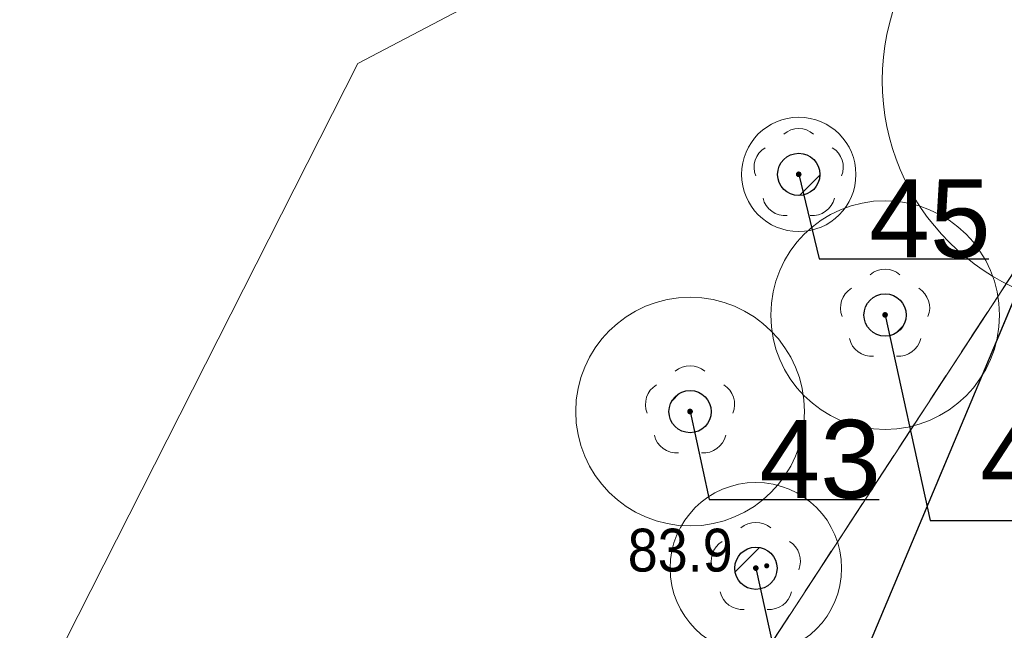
# Model space of a CAD drawing. Header units: metres. Extents: x 6540907 to 6541833, y 5893434 to 5894895.
# Tile 21 of 256: x 6540996 to 6541013, y 5893639 to 5893650. Entities that reach past the tile are written whole.
import ezdxf
from ezdxf import colors
from ezdxf.entities.mleader import LeaderData, LeaderLine
from ezdxf.math import Vec2, Vec3

# ---------------------------------------------------------------- set-up
doc = ezdxf.new("R2010")
doc.units = ezdxf.units.M
doc.header["$MEASUREMENT"] = 0
for name, pattern in [('1.5_0.5', [2, 1.5, -0.5]), ('219-500', [0, 0]), ('egug-500', [1, 0.5, -0.5])]:
    doc.linetypes.add(name, pattern=pattern)
doc.layers.get('0').update_dxf_attribs({"color": 2, "linetype": 'CONTINUOUS', "lineweight": 5})
for name, color, linetype, lineweight in [('218-kontur użytku gruntowego', 251, 'CONTINUOUS', 9), ('219-działka ewidencyjna', 152, 'CONTINUOUS', 18), ('drzewo liściaste', 251, 'CONTINUOUS', 9), ('jezdnia', 251, 'CONTINUOUS', 9), ('krawężnik', 251, 'CONTINUOUS', 9), ('pikieta naturalna', 251, 'CONTINUOUS', 9), ('pikieta naturalna-Atr2', 251, 'CONTINUOUS', 9), ('woda stojąca', 251, 'CONTINUOUS', 9), ('z_i_drzewa_liściste_korony', 66, 'CONTINUOUS', 20), ('z_i_drzewa_opis', 7, 'CONTINUOUS', 25)]:
    doc.layers.add(name, color=color, linetype=linetype, lineweight=lineweight)
doc.styles.add('Opisowy', font='arial.ttf')
doc.styles.get("Standard").update_dxf_attribs({"font": 'Arial', "width": 0.75})

# ---------------------------------------------------------------- blocks, each defined once
blk = doc.blocks.new('PW01')
at = {"linetype": 'Continuous', "lineweight": 13}
h = blk.add_hatch(color=0, dxfattribs=at)
edge = h.paths.add_edge_path()
edge.add_arc((0, 0), 0.045, 0, 360)
blk = doc.blocks.new('OP021')
at = {"linetype": 'Continuous', "lineweight": 13}
h = blk.add_hatch(color=0, dxfattribs=at)
edge = h.paths.add_edge_path()
edge.add_arc((0, 0), 0.05, 0, 360)
at = {"color": 0, "linetype": 'Continuous', "lineweight": 13}
for centre, start, end in [((0, 0.4), 49.272, 130.728), ((-0.38, 0.124), 121.308, 202.548), ((0.38, 0.124), 337.452, 58.692), ((-0.235, -0.324), 193.221, 274.871), ((0.235, -0.324), 265.129, 346.779)]:
    blk.add_arc(centre, 0.4, start, end, dxfattribs=at)
blk = doc.blocks.new('_None')
blk = doc.blocks.new('punkt')
h = blk.add_hatch()
h.set_pattern_fill('ANSI32', color=256, scale=0.2)
h.set_pattern_definition([(45, (-4781848.87, -5644337.08), (-1.34703841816, 1.34703841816), []), (45, (-4781847.972, -5644337.08), (-1.34703841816, 1.34703841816), [])])
edge = h.paths.add_edge_path()
edge.add_arc((0, 0), 0.243, 0, 360)
blk.add_circle((0, 0), 0.243)

msp = doc.modelspace()

# ---------------------------------------------------------------- linework, layer by layer
at = {"layer": '218-kontur użytku gruntowego', "linetype": 'egug-500', "lineweight": 18, "flags": 128}
for points in [[(6541015.38, 5893648.033), (6541000.71, 5893625.563)], [(6541000.71, 5893625.563), (6541015.38, 5893648.033)]]:
    msp.add_lwpolyline(points, dxfattribs=at)
at = {"layer": '219-działka ewidencyjna', "linetype": '219-500', "lineweight": 18, "flags": 128}
msp.add_lwpolyline([(6541018.98, 5893653.543), (6541000.71, 5893625.563)], dxfattribs=at)
at = {"layer": 'jezdnia', "linetype": '1.5_0.5', "lineweight": 18, "flags": 128}
msp.add_lwpolyline([(6540921.23, 5893551.933), (6540924.81, 5893548.553), (6540929.08, 5893553.073), (6540942.44, 5893566.903), (6540948.83, 5893570.673), (6540957.35, 5893575.643), (6540959.24, 5893576.693), (6540967.4, 5893581.433), (6540969.59, 5893582.733), (6540972.14, 5893584.133), (6540973.93, 5893585.133), (6540977.19, 5893587.023), (6540983.03, 5893590.913), (6540987.16, 5893594.463), (6540988.5, 5893595.803), (6540993.97, 5893601.253), (6540998.31, 5893606.163), (6541001.31, 5893610.353), (6541002.44, 5893611.973), (6541003.89, 5893613.983), (6541005.24, 5893615.203), (6541007.68, 5893616.123), (6541010.72, 5893616.493), (6541014.25, 5893615.853), (6541018.77, 5893614.053), (6541020.68, 5893616.033), (6541015.79, 5893620.743), (6541014.35, 5893622.973), (6541014.44, 5893625.493), (6541015.79, 5893627.063), (6541031.2, 5893636.723), (6541029.11, 5893639.573), (6541014.27, 5893631.143), (6541013.09, 5893631.253), (6541012.73, 5893632.283), (6541014.9, 5893639.033), (6541015.56, 5893640.763), (6541016.28, 5893642.473), (6541018.17, 5893645.953), (6541014.81, 5893647.663), (6541010.45, 5893637.273), (6541005.96, 5893626.093), (6541002.87, 5893619.843), (6540997.93, 5893612.263), (6540994.91, 5893608.243), (6540988.4, 5893601.173), (6540982.23, 5893595.403), (6540975.63, 5893590.783), (6540966.12, 5893585.263), (6540958.27, 5893580.933), (6540948.75, 5893575.423), (6540936.8, 5893567.973), (6540932.82, 5893564.933)], close=True, dxfattribs=at)
at = {"layer": 'krawężnik', "linetype": 'Continuous', "lineweight": 25, "flags": 128}
msp.add_lwpolyline([(6541014.81, 5893647.663), (6541010.45, 5893637.273), (6541005.96, 5893626.093), (6541002.87, 5893619.843), (6540997.93, 5893612.263), (6540994.91, 5893608.243), (6540988.4, 5893601.173), (6540982.23, 5893595.403), (6540975.63, 5893590.783), (6540966.12, 5893585.263), (6540958.27, 5893580.933)], dxfattribs=at)
at = {"layer": 'woda stojąca', "linetype": 'Continuous', "lineweight": 18, "flags": 128}
msp.add_lwpolyline([(6540907.06, 5893551.52), (6540908.8, 5893553.343), (6540915.93, 5893559.893), (6540921.96, 5893564.723), (6540933.44, 5893577.593), (6540944.84, 5893585.783), (6540956.32, 5893594.783), (6540968.69, 5893605.193), (6540976.33, 5893611.183), (6540989.91, 5893626.723), (6540994.84, 5893634.553), (6541002.18, 5893649.033), (6541014.56, 5893655.533), (6541020.38, 5893659.203), (6541022.69, 5893664.113), (6541025.77, 5893665.143), (6541033.93, 5893669.823), (6541046.31, 5893678.023), (6541063.19, 5893689.683), (6541068.21, 5893694.263), (6541072.59, 5893699.483), (6541074.57, 5893702.573), (6541086.39, 5893706.053)], dxfattribs=at)
at = {"layer": 'z_i_drzewa_liściste_korony', "linetype": 'Continuous'}
for centre, radius in [((6541015.35, 5893648.733), 4), ((6541009.891, 5893647.091), 1), ((6541011.401, 5893644.631), 2), ((6541007.991, 5893642.941), 2), ((6541009.141, 5893640.201), 1.5)]:
    msp.add_circle(centre, radius, dxfattribs=at)

# ---------------------------------------------------------------- block references
at = {"layer": 'drzewo liściaste', "linetype": 'Continuous', "lineweight": 18}
for p in [(6541009.89, 5893647.093), (6541009.89, 5893647.093), (6541009.89, 5893647.093), (6541011.4, 5893644.633), (6541011.4, 5893644.633), (6541011.4, 5893644.633), (6541007.99, 5893642.943), (6541007.99, 5893642.943), (6541007.99, 5893642.943), (6541009.14, 5893640.203), (6541009.14, 5893640.203), (6541009.14, 5893640.203)]:
    msp.add_blockref('OP021', p, dxfattribs=at)
at = {"layer": 'pikieta naturalna', "linetype": 'Continuous', "lineweight": 13}
msp.add_blockref('PW01', (6541009.33, 5893640.243), dxfattribs=at)
at = {"layer": 'z_i_drzewa_opis', "ltscale": 0.01, "xscale": 1.520278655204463, "yscale": 1.520278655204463, "zscale": 1.520278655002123}
for p in [(6541009.891, 5893647.091), (6541011.401, 5893644.631), (6541007.991, 5893642.941), (6541009.141, 5893640.201)]:
    msp.add_blockref('punkt', p, dxfattribs=at)

# ---------------------------------------------------------------- texts
at = {"layer": 'pikieta naturalna-Atr2', "width": 0.9}
msp.add_text('83.9', height=0.75, dxfattribs=at).set_placement((6541006.9, 5893640.143))

# ---------------------------------------------------------------- leaders
at = {"layer": 'z_i_drzewa_opis'}
ml = msp.add_multileader_mtext('Standard', dxfattribs=at)
ml.set_content('46', color=256, style='Opisowy')
ml.set_leader_properties()
ml.set_arrow_properties(name='NONE')
ml.build(insert=Vec2(0, 0))
ml.multileader.update_dxf_attribs({"has_dogleg": 0, "text_left_attachment_type": 6, "text_right_attachment_type": 5, "text_top_attachment_type": 0, "text_bottom_attachment_type": 0, "dogleg_length": 1.914, "arrow_head_size": 7.005})
ctx = ml.context
ctx.base_point, ctx.char_height, ctx.arrow_head_size, ctx.landing_gap_size, ctx.plane_origin = Vec3(6541015.763, 5893646.975), 1.3683, 7.005, 0.876, Vec3(6541008.768, 5893640.754)
ctx.left_attachment, ctx.right_attachment, ctx.attachment_type = 6, 5, 2
notes = []
notes.append((ctx, [(1, (1, 1, 0), (6541012.723, 5893646.975), (1, 0), 3.041, [(0, [(6541015.351, 5893648.731), (6541015.763, 5893646.975), (6541015.763, 5893646.975), (6541015.763, 5893646.975), (6541015.763, 5893646.975), (6541015.763, 5893646.975), (6541015.763, 5893646.975), (6541015.763, 5893646.975), (6541015.763, 5893646.975), (6541015.763, 5893646.975), (6541015.763, 5893646.975), (6541015.763, 5893646.975), (6541015.763, 5893646.975), (6541015.763, 5893646.975), (6541015.763, 5893646.975), (6541015.763, 5893646.975), (6541015.763, 5893646.975), (6541015.763, 5893646.975), (6541015.763, 5893646.975), (6541015.763, 5893646.975), (6541015.763, 5893646.975), (6541015.763, 5893646.975), (6541015.763, 5893646.975), (6541015.763, 5893646.975), (6541015.763, 5893646.975), (6541015.763, 5893646.975), (6541015.763, 5893646.975), (6541015.763, 5893646.975), (6541015.763, 5893646.975), (6541015.763, 5893646.975), (6541015.763, 5893646.975), (6541015.763, 5893646.975), (6541015.763, 5893646.975), (6541015.763, 5893646.975), (6541015.763, 5893646.975), (6541015.763, 5893646.975), (6541015.763, 5893646.975), (6541015.763, 5893646.975), (6541015.763, 5893646.975), (6541015.763, 5893646.975), (6541015.763, 5893646.975), (6541015.763, 5893646.975), (6541015.763, 5893646.975), (6541015.763, 5893646.975), (6541015.763, 5893646.975), (6541015.763, 5893646.975), (6541015.763, 5893646.975), (6541015.763, 5893646.975), (6541015.763, 5893646.975), (6541015.763, 5893646.975), (6541015.763, 5893646.975), (6541015.763, 5893646.975), (6541015.763, 5893646.975), (6541015.763, 5893646.975), (6541015.763, 5893646.975), (6541015.763, 5893646.975), (6541015.763, 5893646.975), (6541015.763, 5893646.975), (6541015.763, 5893646.975), (6541015.763, 5893646.975), (6541015.763, 5893646.975), (6541015.763, 5893646.975), (6541015.763, 5893646.975), (6541015.763, 5893646.975), (6541015.763, 5893646.975), (6541015.763, 5893646.975), (6541015.763, 5893646.975), (6541015.763, 5893646.975), (6541015.763, 5893646.975), (6541015.763, 5893646.975), (6541015.763, 5893646.975), (6541015.763, 5893646.975), (6541015.763, 5893646.975), (6541015.763, 5893646.975), (6541015.763, 5893646.975), (6541015.763, 5893646.975), (6541015.763, 5893646.975), (6541015.763, 5893646.975), (6541015.763, 5893646.975), (6541015.763, 5893646.975), (6541015.763, 5893646.975), (6541015.763, 5893646.975), (6541015.763, 5893646.975), (6541015.763, 5893646.975), (6541015.763, 5893646.975), (6541015.763, 5893646.975), (6541015.763, 5893646.975), (6541015.763, 5893646.975), (6541015.763, 5893646.975), (6541015.763, 5893646.975), (6541015.763, 5893646.975), (6541015.763, 5893646.975), (6541015.763, 5893646.975), (6541015.763, 5893646.975), (6541015.763, 5893646.975), (6541015.763, 5893646.975), (6541015.763, 5893646.975), (6541015.763, 5893646.975), (6541015.763, 5893646.975), (6541015.763, 5893646.975), (6541015.763, 5893646.975), (6541015.763, 5893646.975), (6541015.763, 5893646.975), (6541015.763, 5893646.975), (6541015.763, 5893646.975), (6541015.763, 5893646.975), (6541015.763, 5893646.975), (6541015.763, 5893646.975), (6541015.763, 5893646.975), (6541015.763, 5893646.975), (6541015.763, 5893646.975), (6541015.763, 5893646.975), (6541015.763, 5893646.975), (6541015.763, 5893646.975), (6541015.763, 5893646.975), (6541015.763, 5893646.975), (6541015.763, 5893646.975), (6541015.763, 5893646.975), (6541015.763, 5893646.975), (6541015.763, 5893646.975), (6541015.763, 5893646.975), (6541015.763, 5893646.975), (6541015.763, 5893646.975), (6541015.763, 5893646.975), (6541015.763, 5893646.975), (6541015.763, 5893646.975)], 256, [])])]))
ctx.mtext.insert, ctx.mtext.flow_direction = Vec3(6541016.639, 5893648.366), 5
ml = msp.add_multileader_mtext('Standard', dxfattribs=at)
ml.set_content('45', color=256, style='Opisowy')
ml.set_leader_properties()
ml.set_arrow_properties(name='NONE')
ml.build(insert=Vec2(0, 0))
ml.multileader.update_dxf_attribs({"has_dogleg": 0, "text_left_attachment_type": 6, "text_right_attachment_type": 5, "text_top_attachment_type": 0, "text_bottom_attachment_type": 0, "dogleg_length": 1.914, "arrow_head_size": 7.005})
ctx = ml.context
ctx.base_point, ctx.char_height, ctx.arrow_head_size, ctx.landing_gap_size, ctx.plane_origin = Vec3(6541010.245, 5893645.615), 1.3683, 7.005, 0.876, Vec3(6541003.308, 5893639.114)
ctx.left_attachment, ctx.right_attachment, ctx.attachment_type = 6, 5, 2
notes.append((ctx, [(1, (1, 1, 0), (6541007.205, 5893645.615), (1, 0), 3.041, [(0, [(6541009.891, 5893647.091), (6541010.245, 5893645.615), (6541010.245, 5893645.615), (6541010.245, 5893645.615), (6541010.245, 5893645.615), (6541010.245, 5893645.615), (6541010.245, 5893645.615), (6541010.245, 5893645.615), (6541010.245, 5893645.615), (6541010.245, 5893645.615), (6541010.245, 5893645.615), (6541010.245, 5893645.615), (6541010.245, 5893645.615), (6541010.245, 5893645.615), (6541010.245, 5893645.615), (6541010.245, 5893645.615), (6541010.245, 5893645.615), (6541010.245, 5893645.615), (6541010.245, 5893645.615), (6541010.245, 5893645.615), (6541010.245, 5893645.615), (6541010.245, 5893645.615), (6541010.245, 5893645.615), (6541010.245, 5893645.615), (6541010.245, 5893645.615), (6541010.245, 5893645.615), (6541010.245, 5893645.615), (6541010.245, 5893645.615), (6541010.245, 5893645.615), (6541010.245, 5893645.615), (6541010.245, 5893645.615), (6541010.245, 5893645.615), (6541010.245, 5893645.615), (6541010.245, 5893645.615), (6541010.245, 5893645.615), (6541010.245, 5893645.615), (6541010.245, 5893645.615), (6541010.245, 5893645.615), (6541010.245, 5893645.615), (6541010.245, 5893645.615), (6541010.245, 5893645.615), (6541010.245, 5893645.615), (6541010.245, 5893645.615), (6541010.245, 5893645.615), (6541010.245, 5893645.615), (6541010.245, 5893645.615), (6541010.245, 5893645.615), (6541010.245, 5893645.615), (6541010.245, 5893645.615), (6541010.245, 5893645.615), (6541010.245, 5893645.615), (6541010.245, 5893645.615), (6541010.245, 5893645.615), (6541010.245, 5893645.615), (6541010.245, 5893645.615), (6541010.245, 5893645.615), (6541010.245, 5893645.615), (6541010.245, 5893645.615), (6541010.245, 5893645.615), (6541010.245, 5893645.615), (6541010.245, 5893645.615), (6541010.245, 5893645.615), (6541010.245, 5893645.615), (6541010.245, 5893645.615), (6541010.245, 5893645.615), (6541010.245, 5893645.615), (6541010.245, 5893645.615), (6541010.245, 5893645.615), (6541010.245, 5893645.615), (6541010.245, 5893645.615), (6541010.245, 5893645.615), (6541010.245, 5893645.615), (6541010.245, 5893645.615), (6541010.245, 5893645.615), (6541010.245, 5893645.615), (6541010.245, 5893645.615), (6541010.245, 5893645.615), (6541010.245, 5893645.615), (6541010.245, 5893645.615), (6541010.245, 5893645.615), (6541010.245, 5893645.615), (6541010.245, 5893645.615), (6541010.245, 5893645.615), (6541010.245, 5893645.615), (6541010.245, 5893645.615), (6541010.245, 5893645.615), (6541010.245, 5893645.615), (6541010.245, 5893645.615), (6541010.245, 5893645.615), (6541010.245, 5893645.615), (6541010.245, 5893645.615), (6541010.245, 5893645.615), (6541010.245, 5893645.615), (6541010.245, 5893645.615), (6541010.245, 5893645.615), (6541010.245, 5893645.615), (6541010.245, 5893645.615), (6541010.245, 5893645.615), (6541010.245, 5893645.615), (6541010.245, 5893645.615), (6541010.245, 5893645.615), (6541010.245, 5893645.615), (6541010.245, 5893645.615), (6541010.245, 5893645.615), (6541010.245, 5893645.615), (6541010.245, 5893645.615), (6541010.245, 5893645.615), (6541010.245, 5893645.615), (6541010.245, 5893645.615), (6541010.245, 5893645.615), (6541010.245, 5893645.615), (6541010.245, 5893645.615), (6541010.245, 5893645.615), (6541010.245, 5893645.615), (6541010.245, 5893645.615), (6541010.245, 5893645.615), (6541010.245, 5893645.615), (6541010.245, 5893645.615), (6541010.245, 5893645.615), (6541010.245, 5893645.615), (6541010.245, 5893645.615), (6541010.245, 5893645.615), (6541010.245, 5893645.615), (6541010.245, 5893645.615), (6541010.245, 5893645.615), (6541010.245, 5893645.615)], 256, [])])]))
ctx.mtext.insert, ctx.mtext.flow_direction = Vec3(6541011.121, 5893647.007), 5
ml = msp.add_multileader_mtext('Standard', dxfattribs=at)
ml.set_content('44', color=256, style='Opisowy')
ml.set_leader_properties()
ml.set_arrow_properties(name='NONE')
ml.build(insert=Vec2(0, 0))
ml.multileader.update_dxf_attribs({"has_dogleg": 0, "text_left_attachment_type": 6, "text_right_attachment_type": 5, "text_top_attachment_type": 0, "text_bottom_attachment_type": 0, "dogleg_length": 1.914, "arrow_head_size": 7.005})
ctx = ml.context
ctx.base_point, ctx.char_height, ctx.arrow_head_size, ctx.landing_gap_size, ctx.plane_origin = Vec3(6541012.19, 5893641.038), 1.3683, 7.005, 0.876, Vec3(6541004.818, 5893636.654)
ctx.left_attachment, ctx.right_attachment, ctx.attachment_type = 6, 5, 2
notes.append((ctx, [(1, (1, 1, 0), (6541009.149, 5893641.038), (1, 0), 3.041, [(0, [(6541011.401, 5893644.631), (6541012.19, 5893641.038), (6541012.19, 5893641.038), (6541012.19, 5893641.038), (6541012.19, 5893641.038), (6541012.19, 5893641.038), (6541012.19, 5893641.038), (6541012.19, 5893641.038), (6541012.19, 5893641.038), (6541012.19, 5893641.038), (6541012.19, 5893641.038), (6541012.19, 5893641.038), (6541012.19, 5893641.038), (6541012.19, 5893641.038), (6541012.19, 5893641.038), (6541012.19, 5893641.038), (6541012.19, 5893641.038), (6541012.19, 5893641.038), (6541012.19, 5893641.038), (6541012.19, 5893641.038), (6541012.19, 5893641.038), (6541012.19, 5893641.038), (6541012.19, 5893641.038), (6541012.19, 5893641.038), (6541012.19, 5893641.038), (6541012.19, 5893641.038), (6541012.19, 5893641.038), (6541012.19, 5893641.038), (6541012.19, 5893641.038), (6541012.19, 5893641.038), (6541012.19, 5893641.038), (6541012.19, 5893641.038), (6541012.19, 5893641.038), (6541012.19, 5893641.038), (6541012.19, 5893641.038), (6541012.19, 5893641.038), (6541012.19, 5893641.038), (6541012.19, 5893641.038), (6541012.19, 5893641.038), (6541012.19, 5893641.038), (6541012.19, 5893641.038), (6541012.19, 5893641.038), (6541012.19, 5893641.038), (6541012.19, 5893641.038), (6541012.19, 5893641.038), (6541012.19, 5893641.038), (6541012.19, 5893641.038), (6541012.19, 5893641.038), (6541012.19, 5893641.038), (6541012.19, 5893641.038), (6541012.19, 5893641.038), (6541012.19, 5893641.038), (6541012.19, 5893641.038), (6541012.19, 5893641.038), (6541012.19, 5893641.038), (6541012.19, 5893641.038), (6541012.19, 5893641.038), (6541012.19, 5893641.038), (6541012.19, 5893641.038), (6541012.19, 5893641.038), (6541012.19, 5893641.038), (6541012.19, 5893641.038), (6541012.19, 5893641.038), (6541012.19, 5893641.038), (6541012.19, 5893641.038), (6541012.19, 5893641.038), (6541012.19, 5893641.038), (6541012.19, 5893641.038), (6541012.19, 5893641.038), (6541012.19, 5893641.038), (6541012.19, 5893641.038), (6541012.19, 5893641.038), (6541012.19, 5893641.038), (6541012.19, 5893641.038), (6541012.19, 5893641.038), (6541012.19, 5893641.038), (6541012.19, 5893641.038), (6541012.19, 5893641.038), (6541012.19, 5893641.038), (6541012.19, 5893641.038), (6541012.19, 5893641.038), (6541012.19, 5893641.038), (6541012.19, 5893641.038), (6541012.19, 5893641.038), (6541012.19, 5893641.038), (6541012.19, 5893641.038), (6541012.19, 5893641.038), (6541012.19, 5893641.038), (6541012.19, 5893641.038), (6541012.19, 5893641.038), (6541012.19, 5893641.038), (6541012.19, 5893641.038), (6541012.19, 5893641.038), (6541012.19, 5893641.038), (6541012.19, 5893641.038), (6541012.19, 5893641.038), (6541012.19, 5893641.038), (6541012.19, 5893641.038), (6541012.19, 5893641.038), (6541012.19, 5893641.038), (6541012.19, 5893641.038), (6541012.19, 5893641.038), (6541012.19, 5893641.038), (6541012.19, 5893641.038), (6541012.19, 5893641.038), (6541012.19, 5893641.038), (6541012.19, 5893641.038), (6541012.19, 5893641.038), (6541012.19, 5893641.038), (6541012.19, 5893641.038), (6541012.19, 5893641.038), (6541012.19, 5893641.038), (6541012.19, 5893641.038), (6541012.19, 5893641.038), (6541012.19, 5893641.038), (6541012.19, 5893641.038), (6541012.19, 5893641.038), (6541012.19, 5893641.038), (6541012.19, 5893641.038), (6541012.19, 5893641.038), (6541012.19, 5893641.038), (6541012.19, 5893641.038), (6541012.19, 5893641.038), (6541012.19, 5893641.038), (6541012.19, 5893641.038), (6541012.19, 5893641.038)], 256, [])])]))
ctx.mtext.insert, ctx.mtext.flow_direction = Vec3(6541013.065, 5893642.812), 5
ml = msp.add_multileader_mtext('Standard', dxfattribs=at)
ml.set_content('43', color=256, style='Opisowy')
ml.set_leader_properties()
ml.set_arrow_properties(name='NONE')
ml.build(insert=Vec2(0, 0))
ml.multileader.update_dxf_attribs({"has_dogleg": 0, "text_left_attachment_type": 6, "text_right_attachment_type": 5, "text_top_attachment_type": 0, "text_bottom_attachment_type": 0, "dogleg_length": 1.914, "arrow_head_size": 7.005})
ctx = ml.context
ctx.base_point, ctx.char_height, ctx.arrow_head_size, ctx.landing_gap_size, ctx.plane_origin = Vec3(6541008.326, 5893641.404), 1.3683, 7.005, 0.876, Vec3(6541001.408, 5893634.964)
ctx.left_attachment, ctx.right_attachment, ctx.attachment_type = 6, 5, 2
notes.append((ctx, [(1, (1, 1, 0), (6541005.286, 5893641.404), (1, 0), 3.041, [(0, [(6541007.991, 5893642.941), (6541008.326, 5893641.404), (6541008.326, 5893641.404), (6541008.326, 5893641.404), (6541008.326, 5893641.404), (6541008.326, 5893641.404), (6541008.326, 5893641.404), (6541008.326, 5893641.404), (6541008.326, 5893641.404), (6541008.326, 5893641.404), (6541008.326, 5893641.404), (6541008.326, 5893641.404), (6541008.326, 5893641.404), (6541008.326, 5893641.404), (6541008.326, 5893641.404), (6541008.326, 5893641.404), (6541008.326, 5893641.404), (6541008.326, 5893641.404), (6541008.326, 5893641.404), (6541008.326, 5893641.404), (6541008.326, 5893641.404), (6541008.326, 5893641.404), (6541008.326, 5893641.404), (6541008.326, 5893641.404), (6541008.326, 5893641.404), (6541008.326, 5893641.404), (6541008.326, 5893641.404), (6541008.326, 5893641.404), (6541008.326, 5893641.404), (6541008.326, 5893641.404), (6541008.326, 5893641.404), (6541008.326, 5893641.404), (6541008.326, 5893641.404), (6541008.326, 5893641.404), (6541008.326, 5893641.404), (6541008.326, 5893641.404), (6541008.326, 5893641.404), (6541008.326, 5893641.404), (6541008.326, 5893641.404), (6541008.326, 5893641.404), (6541008.326, 5893641.404), (6541008.326, 5893641.404), (6541008.326, 5893641.404), (6541008.326, 5893641.404), (6541008.326, 5893641.404), (6541008.326, 5893641.404), (6541008.326, 5893641.404), (6541008.326, 5893641.404), (6541008.326, 5893641.404), (6541008.326, 5893641.404), (6541008.326, 5893641.404), (6541008.326, 5893641.404), (6541008.326, 5893641.404), (6541008.326, 5893641.404), (6541008.326, 5893641.404), (6541008.326, 5893641.404), (6541008.326, 5893641.404), (6541008.326, 5893641.404), (6541008.326, 5893641.404), (6541008.326, 5893641.404), (6541008.326, 5893641.404), (6541008.326, 5893641.404), (6541008.326, 5893641.404), (6541008.326, 5893641.404), (6541008.326, 5893641.404), (6541008.326, 5893641.404), (6541008.326, 5893641.404), (6541008.326, 5893641.404), (6541008.326, 5893641.404), (6541008.326, 5893641.404), (6541008.326, 5893641.404), (6541008.326, 5893641.404), (6541008.326, 5893641.404), (6541008.326, 5893641.404), (6541008.326, 5893641.404), (6541008.326, 5893641.404), (6541008.326, 5893641.404), (6541008.326, 5893641.404), (6541008.326, 5893641.404), (6541008.326, 5893641.404), (6541008.326, 5893641.404), (6541008.326, 5893641.404), (6541008.326, 5893641.404), (6541008.326, 5893641.404), (6541008.326, 5893641.404), (6541008.326, 5893641.404), (6541008.326, 5893641.404), (6541008.326, 5893641.404), (6541008.326, 5893641.404), (6541008.326, 5893641.404), (6541008.326, 5893641.404), (6541008.326, 5893641.404), (6541008.326, 5893641.404), (6541008.326, 5893641.404), (6541008.326, 5893641.404), (6541008.326, 5893641.404), (6541008.326, 5893641.404), (6541008.326, 5893641.404), (6541008.326, 5893641.404), (6541008.326, 5893641.404), (6541008.326, 5893641.404), (6541008.326, 5893641.404), (6541008.326, 5893641.404), (6541008.326, 5893641.404), (6541008.326, 5893641.404), (6541008.326, 5893641.404), (6541008.326, 5893641.404), (6541008.326, 5893641.404), (6541008.326, 5893641.404), (6541008.326, 5893641.404), (6541008.326, 5893641.404), (6541008.326, 5893641.404), (6541008.326, 5893641.404), (6541008.326, 5893641.404), (6541008.326, 5893641.404), (6541008.326, 5893641.404), (6541008.326, 5893641.404), (6541008.326, 5893641.404), (6541008.326, 5893641.404), (6541008.326, 5893641.404), (6541008.326, 5893641.404), (6541008.326, 5893641.404), (6541008.326, 5893641.404), (6541008.326, 5893641.404), (6541008.326, 5893641.404), (6541008.326, 5893641.404)], 256, [])])]))
ctx.mtext.insert, ctx.mtext.flow_direction = Vec3(6541009.202, 5893642.796), 5
ml = msp.add_multileader_mtext('Standard', dxfattribs=at)
ml.set_content('42', color=256, style='Opisowy')
ml.set_leader_properties()
ml.set_arrow_properties(name='NONE')
ml.build(insert=Vec2(0, 0))
ml.multileader.update_dxf_attribs({"has_dogleg": 0, "text_left_attachment_type": 6, "text_right_attachment_type": 5, "text_top_attachment_type": 0, "text_bottom_attachment_type": 0, "dogleg_length": 1.914, "arrow_head_size": 7.005})
ctx = ml.context
ctx.base_point, ctx.char_height, ctx.arrow_head_size, ctx.landing_gap_size, ctx.plane_origin = Vec3(6541009.93, 5893636.608), 1.3683, 7.005, 0.876, Vec3(6541002.558, 5893632.224)
ctx.left_attachment, ctx.right_attachment, ctx.attachment_type = 6, 5, 2
notes.append((ctx, [(1, (1, 1, 0), (6541006.889, 5893636.608), (1, 0), 3.041, [(0, [(6541009.141, 5893640.201), (6541009.93, 5893636.608), (6541009.93, 5893636.608), (6541009.93, 5893636.608), (6541009.93, 5893636.608), (6541009.93, 5893636.608), (6541009.93, 5893636.608), (6541009.93, 5893636.608), (6541009.93, 5893636.608), (6541009.93, 5893636.608), (6541009.93, 5893636.608), (6541009.93, 5893636.608), (6541009.93, 5893636.608), (6541009.93, 5893636.608), (6541009.93, 5893636.608), (6541009.93, 5893636.608), (6541009.93, 5893636.608), (6541009.93, 5893636.608), (6541009.93, 5893636.608), (6541009.93, 5893636.608), (6541009.93, 5893636.608), (6541009.93, 5893636.608), (6541009.93, 5893636.608), (6541009.93, 5893636.608), (6541009.93, 5893636.608), (6541009.93, 5893636.608), (6541009.93, 5893636.608), (6541009.93, 5893636.608), (6541009.93, 5893636.608), (6541009.93, 5893636.608), (6541009.93, 5893636.608), (6541009.93, 5893636.608), (6541009.93, 5893636.608), (6541009.93, 5893636.608), (6541009.93, 5893636.608), (6541009.93, 5893636.608), (6541009.93, 5893636.608), (6541009.93, 5893636.608), (6541009.93, 5893636.608), (6541009.93, 5893636.608), (6541009.93, 5893636.608), (6541009.93, 5893636.608), (6541009.93, 5893636.608), (6541009.93, 5893636.608), (6541009.93, 5893636.608), (6541009.93, 5893636.608), (6541009.93, 5893636.608), (6541009.93, 5893636.608), (6541009.93, 5893636.608), (6541009.93, 5893636.608), (6541009.93, 5893636.608), (6541009.93, 5893636.608), (6541009.93, 5893636.608), (6541009.93, 5893636.608), (6541009.93, 5893636.608), (6541009.93, 5893636.608), (6541009.93, 5893636.608), (6541009.93, 5893636.608), (6541009.93, 5893636.608), (6541009.93, 5893636.608), (6541009.93, 5893636.608), (6541009.93, 5893636.608), (6541009.93, 5893636.608), (6541009.93, 5893636.608), (6541009.93, 5893636.608), (6541009.93, 5893636.608), (6541009.93, 5893636.608), (6541009.93, 5893636.608), (6541009.93, 5893636.608), (6541009.93, 5893636.608), (6541009.93, 5893636.608), (6541009.93, 5893636.608), (6541009.93, 5893636.608), (6541009.93, 5893636.608), (6541009.93, 5893636.608), (6541009.93, 5893636.608), (6541009.93, 5893636.608), (6541009.93, 5893636.608), (6541009.93, 5893636.608), (6541009.93, 5893636.608), (6541009.93, 5893636.608), (6541009.93, 5893636.608), (6541009.93, 5893636.608), (6541009.93, 5893636.608), (6541009.93, 5893636.608), (6541009.93, 5893636.608), (6541009.93, 5893636.608), (6541009.93, 5893636.608), (6541009.93, 5893636.608), (6541009.93, 5893636.608), (6541009.93, 5893636.608), (6541009.93, 5893636.608), (6541009.93, 5893636.608), (6541009.93, 5893636.608), (6541009.93, 5893636.608), (6541009.93, 5893636.608), (6541009.93, 5893636.608), (6541009.93, 5893636.608), (6541009.93, 5893636.608), (6541009.93, 5893636.608), (6541009.93, 5893636.608), (6541009.93, 5893636.608), (6541009.93, 5893636.608), (6541009.93, 5893636.608), (6541009.93, 5893636.608), (6541009.93, 5893636.608), (6541009.93, 5893636.608), (6541009.93, 5893636.608), (6541009.93, 5893636.608), (6541009.93, 5893636.608), (6541009.93, 5893636.608), (6541009.93, 5893636.608), (6541009.93, 5893636.608), (6541009.93, 5893636.608), (6541009.93, 5893636.608), (6541009.93, 5893636.608), (6541009.93, 5893636.608), (6541009.93, 5893636.608), (6541009.93, 5893636.608), (6541009.93, 5893636.608), (6541009.93, 5893636.608), (6541009.93, 5893636.608), (6541009.93, 5893636.608), (6541009.93, 5893636.608), (6541009.93, 5893636.608), (6541009.93, 5893636.608)], 256, [])])]))
ctx.mtext.insert, ctx.mtext.flow_direction = Vec3(6541010.805, 5893638.382), 5
for ctx, leaders in notes:
    for number, flags, end, landing, length, lines in leaders:
        leader = LeaderData()
        leader.index, (leader.has_last_leader_line, leader.has_dogleg_vector, leader.attachment_direction) = number, flags
        leader.last_leader_point, leader.dogleg_vector, leader.dogleg_length = Vec3(end), Vec3(landing), length
        for number, points, colour, breaks in lines:
            line = LeaderLine()
            line.index, line.vertices, line.color, line.breaks = number, Vec3.list(points), colors.encode_raw_color(colour), breaks
            leader.lines.append(line)
        ctx.leaders.append(leader)

doc.saveas('drawing.dxf')
